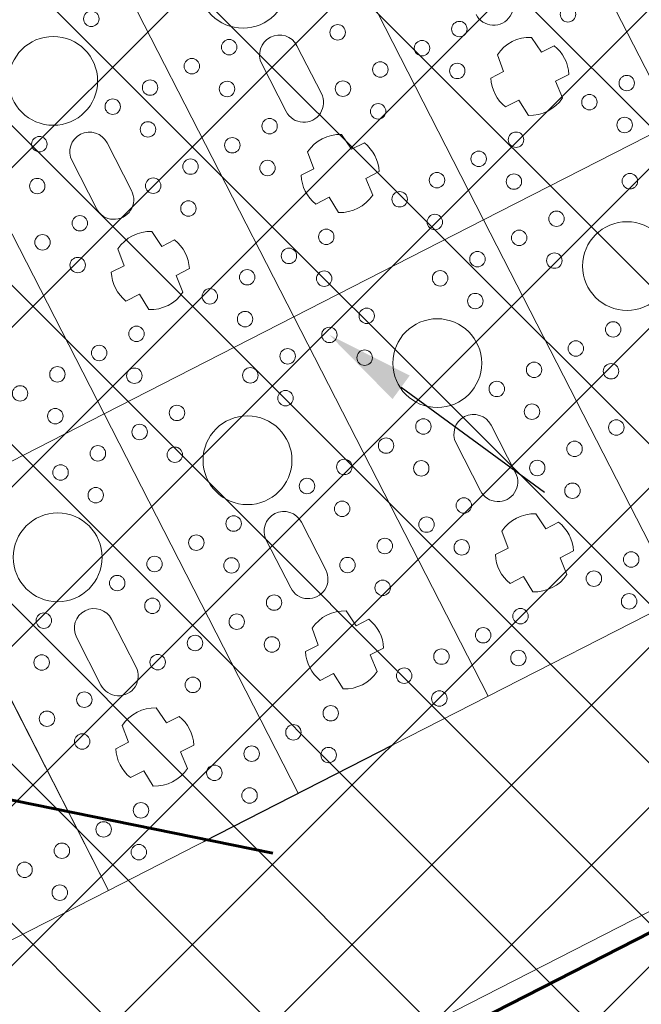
# Model space of a CAD drawing. Header units: metres. Extents: x 7472034 to 8439876, y 5890181 to 5961460.
# Tile 136 of 202: x 8439526.43 to 8439528.18, y 5890372.14 to 5890374.91. Entities that reach past the tile are written whole.
import ezdxf
from ezdxf import colors
from ezdxf.entities.mleader import LeaderData, LeaderLine
from ezdxf.math import Vec2, Vec3

# ---------------------------------------------------------------- set-up
doc = ezdxf.new("R2010")
doc.units = ezdxf.units.M
doc.header["$MEASUREMENT"] = 0
for name, pattern in [('$0$L218_500', [1, 0.5, -0.5]), ('ACAD_ISO03W100', [30, 12, -18]), ('DASHDOT', [25.399999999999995, 12.7, -6.349999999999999, 0, -6.349999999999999]), ('DASHED', [19.049999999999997, 12.7, -6.349999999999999])]:
    doc.linetypes.add(name, pattern=pattern)
doc.layers.get('0').update_dxf_attribs({"linetype": 'CONTINUOUS', "lineweight": 5})
doc.layers.get('Defpoints').update_dxf_attribs({"linetype": 'CONTINUOUS'})
for name, color, linetype, lineweight in [('### Krawężnik', 6, 'CONTINUOUS', 35), ('__GRANICA', 5, 'ACAD_ISO03W100', 80), ('_IS.KD.opis.2', 7, 'CONTINUOUS', 18), ('_IS.TCH.V.oddzialywanie', 30, 'DASHED', 60), ('_IS_kd_krata', 114, 'CONTINUOUS', 30), ('KOLOR-OBIEKT', 21, 'CONTINUOUS', 13), ('ZAG-obrys 018 wymiary', 7, 'CONTINUOUS', 18), ('ZAG-OPIS_020', 7, 'CONTINUOUS', 25)]:
    doc.layers.add(name, color=color, linetype=linetype, lineweight=lineweight)
doc.layers.add('100_rzut_wym_wew', color=7, linetype='CONTINUOUS')
doc.layers.add('_IS.BLOK.KD.doziemne', color=7, linetype='CONTINUOUS')
doc.styles.add('DIM', font='simplex.shx', dxfattribs={"width": 0.8})
doc.styles.add('RS', font='Romans.shx', dxfattribs={"width": 0.7})
doc.dimstyles.new('DIM-WEW_500', dxfattribs={"dimscale": 5, "dimtxt": 18, "dimasz": 10, "dimexe": 4, "dimexo": 8, "dimgap": 5, "dimtad": 1, "dimlfac": 0.01, "dimzin": 9, "dimdsep": 46, "dimtxsty": 'DIM', "dimblk": 'ARCHTICK', "dimcen": 5, "dimclrt": 112, "dimadec": 4, "dimazin": 2, "dimtfac": 4, "dimtmove": 0, "dimatfit": 3, "dimldrblk": 'ARCHTICK', "dimfxl": 0, "dimtolj": 1, "dimlwd": 13, "dimarcsym": 0})
pattern_1 = [(45, (967499.2092647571, -71042.97165620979), (-0.2245064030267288, 0.2245064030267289), []), (135, (967499.2092647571, -71042.97165620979), (-0.2245064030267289, -0.2245064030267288), [])]

# ---------------------------------------------------------------- blocks, each defined once
blk = doc.blocks.new('_Oblique')
at = {"color": 0, "linetype": 'ByBlock', "lineweight": -2}
blk.add_line((-0.5, -0.5), (0.5, 0.5), dxfattribs=at)
blk = doc.blocks.new('*D57')
at = {"layer": 'Defpoints', "color": 0, "linetype": 'Continuous'}
for p in [(8439539.50265294, 5890379.021735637, 7.079631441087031e-07), (8439518.672365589, 5890368.360632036), (8439519.01227277, 5890367.69650152)]:
    blk.add_point(p, dxfattribs=at)
at = {"layer": 'ZAG-obrys 018 wymiary', "color": 0, "linetype": 'Continuous', "lineweight": 13}
blk.add_line((8439539.84256012, 5890378.357605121), (8439519.01227277, 5890367.69650152), dxfattribs=at)
at = {"layer": 'ZAG-obrys 018 wymiary', "color": 0, "linetype": 'Continuous', "lineweight": -2}
for p, q in [((8439539.84256012, 5890378.357605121), (8439540.024801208, 5890378.001531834)), ((8439519.01227277, 5890367.69650152), (8439519.194513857, 5890367.340428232))]:
    blk.add_line(p, q, dxfattribs=at)
at = {"layer": 'ZAG-obrys 018 wymiary', "color": 0, "linetype": 'Continuous', "lineweight": 13, "xscale": 0.3, "yscale": 0.3, "zscale": 0.3}
for p, rotation in [((8439539.84256012, 5890378.357605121), 27.10372084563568), ((8439519.01227277, 5890367.69650152), 207.1037208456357)]:
    blk.add_blockref('_Oblique', p, dxfattribs=dict(at, rotation=rotation))
at = {"layer": 'ZAG-obrys 018 wymiary', "color": 112, "linetype": 'Continuous', "lineweight": 25, "insert": (8439529.154054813, 5890373.561163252), "char_height": 0.8, "attachment_point": 5, "rotation": 27.103720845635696, "style": 'RS'}
blk.add_mtext('\\A1;23.4', dxfattribs=at)
blk = doc.blocks.new('_ArchTick')
at = {"layer": '100_rzut_wym_wew', "color": 0, "linetype": 'Continuous', "const_width": 0.15}
blk.add_lwpolyline([(-0.5, -0.5), (0.5, 0.5)], dxfattribs=at)
blk = doc.blocks.new('A$C57F34CC8')
at = {"layer": '__GRANICA', "color": 246, "lineweight": 60, "ltscale": 0.1}
blk.add_lwpolyline([(104.5474768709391, 61.49084398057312), (124.7534257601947, 8.664832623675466), (116.2782638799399, -2.598389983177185e-07), (87.50180485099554, 5.853071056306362), (75.53745610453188, 9.185393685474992), (65.1202681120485, 10.79332474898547), (52.65768154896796, 12.23814885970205), (35.11359243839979, 14.25579591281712), (31.17050394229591, 14.72508112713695), (-8.847564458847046e-07, 23.87893649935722)], dxfattribs=at)
blk = doc.blocks.new('A$C1D2679FE')
at = {"layer": 'KOLOR-OBIEKT', "lineweight": 9, "ltscale": 200}
h = blk.add_hatch(dxfattribs=at)
h.set_pattern_fill('ANSI37', color=253, scale=0.1, angle=16)
h.set_pattern_definition([(61, (-7471780.020262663, -5961378.212846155), (-0.2776917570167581, 0.153927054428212), []), (151, (-7471780.020262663, -5961378.212846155), (-0.153927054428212, -0.2776917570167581), [])])
edge = h.paths.add_edge_path()
edge.add_line((196.975401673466, 33.54016214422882), (192.3495923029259, 34.13512154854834))
edge.add_line((192.3495923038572, 34.13512154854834), (187.7176397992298, 34.7308710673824))
edge.add_line((187.7176398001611, 34.7308710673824), (178.5077782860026, 36.15998750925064))
edge.add_line((178.5077782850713, 36.15998750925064), (176.6601969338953, 36.5026140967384))
edge.add_arc((181.3685569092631, 38.18527459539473), 5.000000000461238, 199.6657310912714, 261.1796204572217)
edge.add_line((180.6018702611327, 33.24440507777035), (187.358021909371, 32.19603671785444))
edge.add_line((187.3580219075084, 32.19603671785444), (192.0230219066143, 31.59603671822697))
edge.add_line((192.0230219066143, 31.59603671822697), (196.6880219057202, 30.9960367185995))
edge.add_line((196.6880219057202, 30.9960367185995), (201.9780219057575, 30.48103671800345))
edge.add_line((201.9780219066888, 30.48103671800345), (207.2680219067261, 29.96603671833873))
edge.add_line((207.2680219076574, 29.96603671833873), (216.468021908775, 29.35603671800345))
edge.add_line((216.4680219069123, 29.35603671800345), (221.8830219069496, 29.11103671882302))
edge.add_line((221.8830219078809, 29.11103671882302), (227.2980219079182, 28.86603671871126))
edge.add_line((227.2980219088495, 28.86603671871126), (233.718021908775, 28.60103671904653))
edge.add_line((233.7180219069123, 28.60103671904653), (240.1380219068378, 28.33603671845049))
edge.add_line((240.1380219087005, 28.33603671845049), (245.3280219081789, 28.076036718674))
edge.add_line((245.3280219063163, 28.076036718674), (246.1380219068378, 28.00603671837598))
edge.add_line((246.1380219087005, 28.00603671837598), (248.4280219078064, 27.98603671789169))
edge.add_line((248.4280219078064, 27.98603671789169), (251.4080219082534, 28.33603671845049))
edge.add_line((251.4080219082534, 28.33603671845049), (255.3380219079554, 29.13603671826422))
edge.add_line((255.3380219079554, 29.13603671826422), (258.1480219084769, 30.35603671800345))
edge.add_line((258.1480219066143, 30.35603671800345), (260.6280219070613, 32.076036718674))
edge.add_line((260.6280219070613, 32.076036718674), (262.7080219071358, 34.29603671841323))
edge.add_line((262.7080219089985, 34.29603671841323), (264.3880219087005, 36.826036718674))
edge.add_line((264.3880219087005, 36.826036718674), (265.608021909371, 39.59603671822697))
edge.add_line((265.6080219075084, 39.59603671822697), (266.4080219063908, 42.53603671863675))
edge.add_line((266.4080219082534, 42.53603671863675), (266.6380219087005, 45.60603671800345))
edge.add_line((266.6380219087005, 45.60603671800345), (266.3380219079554, 48.59603671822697))
edge.add_line((266.3380219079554, 48.59603671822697), (265.628021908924, 51.53603671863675))
edge.add_line((265.6280219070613, 51.53603671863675), (264.5280219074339, 54.28603671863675))
edge.add_line((264.5280219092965, 54.28603671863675), (263.3880219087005, 57.11603671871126))
edge.add_line((263.3880219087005, 57.11603671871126), (262.5430219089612, 59.47103671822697))
edge.add_line((262.5430219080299, 59.47103671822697), (261.6980219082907, 61.826036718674))
edge.add_line((261.6980219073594, 61.826036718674), (260.5980219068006, 65.15103671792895))
edge.add_line((260.5980219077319, 65.15103671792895), (259.4980219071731, 68.47603671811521))
edge.add_line((259.4980219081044, 68.47603671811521), (257.3916487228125, 67.77919145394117))
edge.add_line((257.3916487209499, 67.77919145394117), (258.1675714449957, 64.34697791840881))
edge.add_line((258.167571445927, 64.34697791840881), (259.2776264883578, 60.99158426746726))
edge.add_line((259.2776264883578, 60.99158426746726), (260.1334384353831, 58.60645156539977))
edge.add_line((260.1334384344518, 58.60645156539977), (260.9950570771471, 56.20513570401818))
edge.add_line((260.9950570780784, 56.20513570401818), (262.1522789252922, 53.33238322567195))
edge.add_line((262.1522789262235, 53.33238322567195), (263.1827648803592, 50.75616833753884))
edge.add_line((263.1827648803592, 50.75616833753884), (263.8083402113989, 48.16575780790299))
edge.add_line((263.8083402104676, 48.16575780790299), (264.0684198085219, 45.57363114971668))
edge.add_line((264.0684198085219, 45.57363114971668), (263.8734869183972, 42.97170083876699))
edge.add_line((263.8734869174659, 42.97170083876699), (263.1880731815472, 40.45280535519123))
edge.add_line((263.1880731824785, 40.45280535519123), (262.1337886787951, 38.05906103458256))
edge.add_line((262.1337886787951, 38.05906103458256), (260.6936748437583, 35.89031817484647))
edge.add_line((260.6936748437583, 35.89031817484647), (258.9457271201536, 34.02472012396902))
edge.add_line((258.9457271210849, 34.02472012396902), (256.8967191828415, 32.60363397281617))
edge.add_line((256.8967191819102, 32.60363397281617), (254.5645412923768, 31.59108698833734))
edge.add_line((254.5645412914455, 31.59108698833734), (251.0026761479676, 30.86602538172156))
edge.add_line((251.0026761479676, 30.86602538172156), (248.2893446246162, 30.54734550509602))
edge.add_line((248.2893446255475, 30.54734550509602), (246.2595893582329, 30.56507262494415))
edge.add_line((246.2595893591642, 30.56507262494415), (245.5023283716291, 30.63051493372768))
edge.add_line((245.5023283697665, 30.63051493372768), (240.2548571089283, 30.89339403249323))
edge.add_line((240.2548571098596, 30.89339403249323), (233.8236017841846, 31.1588586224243))
edge.add_line((233.8236017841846, 31.1588586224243), (227.4086662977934, 31.42364957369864))
edge.add_line((227.4086662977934, 31.42364957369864), (221.9987299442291, 31.66842047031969))
edge.add_line((221.9987299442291, 31.66842047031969), (217.4544723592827, 31.90290945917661))
edge.add_line((217.4544723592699, 31.90290945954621), (217.0910134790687, 31.92589690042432))
edge.add_line((217.0910134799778, 31.92589689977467), (214.8768218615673, 32.06593639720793))
edge.add_line((214.876821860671, 32.06593639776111), (207.0033997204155, 32.56390146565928))
edge.add_line((207.0033997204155, 32.56390146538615), (202.2260741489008, 33.02899081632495))
edge.add_line((202.2260741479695, 33.02899081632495), (196.975401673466, 33.54016214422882))
blk = doc.blocks.new('*U25')
at = {"lineweight": 5}
for p, q in [((3600.000047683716, 11399.40002381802), (2400, 11399.40002381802)), ((2400, 11399.39999997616), (3600.000047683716, 11399.39999997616)), ((3600, 11399.40002381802), (3600, 10799.39999997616)), ((3600.000047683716, 10799.39999997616), (3600.000047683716, 11399.40002381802)), ((3254.200035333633, 11199.41180765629), (3254.200035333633, 11159.27779868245)), ((3345.251703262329, 11157.3414337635), (3345.251703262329, 11199.66109861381)), ((3254.200035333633, 11159.27779868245), (3203.997000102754, 11153.0974925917)), ((3395.871898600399, 11153.33129808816), (3345.251703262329, 11157.3414337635)), ((3203.997000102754, 11045.70253120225), (3254.200035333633, 11039.52222511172)), ((3254.200035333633, 11039.52222511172), (3254.200035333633, 10999.38821613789)), ((3345.251703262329, 11041.45859003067), (3395.871898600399, 11045.46872570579)), ((3345.251703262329, 10999.13892518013), (3345.251703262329, 11041.45859003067)), ((3600.000047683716, 10799.40002381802), (2400, 10799.40002381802)), ((2400, 10799.39999997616), (3600.000047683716, 10799.39999997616)), ((3600, 10799.40002381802), (3600, 10199.39999997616)), ((4800.000047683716, 10799.40002381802), (3600, 10799.40002381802)), ((3600, 10799.39999997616), (4800.000047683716, 10799.39999997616)), ((3600.000047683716, 10199.39999997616), (3600.000047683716, 10799.40002381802)), ((4800.000047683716, 10199.39999997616), (4800.000047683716, 10799.40002381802)), ((3254.200035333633, 10599.41180765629), (3254.200035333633, 10559.27779868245)), ((3345.251703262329, 10557.3414337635), (3345.251703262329, 10599.66109861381)), ((4454.200035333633, 10599.41180765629), (4454.200035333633, 10559.27779868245)), ((4545.251703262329, 10557.3414337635), (4545.251703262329, 10599.66109861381)), ((3075.600023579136, 10554.90001261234), (2924.400023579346, 10554.90001189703)), ((3254.200035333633, 10559.27779868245), (3203.997000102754, 10553.0974925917)), ((3395.871898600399, 10553.33129808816), (3345.251703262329, 10557.3414337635)), ((4275.600023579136, 10554.90001261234), (4124.400023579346, 10554.90001189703)), ((4454.200035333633, 10559.27779868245), (4403.997000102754, 10553.0974925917)), ((4595.871898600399, 10553.33129808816), (4545.251703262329, 10557.3414337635)), ((2924.400023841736, 10443.90001189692), (3075.600023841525, 10443.90001189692)), ((3203.997000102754, 10445.70253120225), (3254.200035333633, 10439.52222511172)), ((3254.200035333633, 10439.52222511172), (3254.200035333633, 10399.38821613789)), ((3345.251703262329, 10441.45859003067), (3395.871898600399, 10445.46872570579)), ((3345.251703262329, 10399.13892518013), (3345.251703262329, 10441.45859003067)), ((4124.400023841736, 10443.90001189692), (4275.600023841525, 10443.90001189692)), ((4403.997000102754, 10445.70253120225), (4454.200035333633, 10439.52222511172)), ((4454.200035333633, 10439.52222511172), (4454.200035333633, 10399.38821613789)), ((4545.251703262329, 10441.45859003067), (4595.871898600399, 10445.46872570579)), ((4545.251703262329, 10399.13892518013), (4545.251703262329, 10441.45859003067)), ((3600.000047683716, 10199.40002381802), (2400, 10199.40002381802)), ((2400, 10199.39999997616), (3600.000047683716, 10199.39999997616)), ((3600, 10199.40002381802), (3600, 9599.399999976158)), ((4800.000047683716, 10199.40002381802), (3600, 10199.40002381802)), ((3600, 10199.39999997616), (4800.000047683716, 10199.39999997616)), ((3600.000047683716, 9599.399999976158), (3600.000047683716, 10199.40002381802)), ((4800.000047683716, 9599.399999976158), (4800.000047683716, 10199.40002381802)), ((3254.200035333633, 9999.411807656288), (3254.200035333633, 9959.277798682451)), ((3345.251703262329, 9957.341433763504), (3345.251703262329, 9999.661098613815)), ((4454.200035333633, 9999.411807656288), (4454.200035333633, 9959.277798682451)), ((4545.251703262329, 9957.341433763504), (4545.251703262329, 9999.661098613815)), ((3075.600023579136, 9954.900012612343), (2924.400023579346, 9954.900011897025)), ((3254.200035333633, 9959.277798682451), (3203.997000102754, 9953.097492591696)), ((3395.871898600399, 9953.33129808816), (3345.251703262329, 9957.341433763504)), ((4275.600023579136, 9954.900012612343), (4124.400023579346, 9954.900011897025)), ((4454.200035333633, 9959.277798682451), (4403.997000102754, 9953.097492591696)), ((4595.871898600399, 9953.33129808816), (4545.251703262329, 9957.341433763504)), ((2924.400023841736, 9843.900011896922), (3075.600023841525, 9843.900011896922)), ((3203.997000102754, 9845.70253120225), (3254.200035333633, 9839.522225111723)), ((3345.251703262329, 9841.45859003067), (3395.871898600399, 9845.468725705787)), ((4124.400023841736, 9843.900011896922), (4275.600023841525, 9843.900011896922)), ((4403.997000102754, 9845.70253120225), (4454.200035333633, 9839.522225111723)), ((4545.251703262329, 9841.45859003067), (4595.871898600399, 9845.468725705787)), ((3254.200035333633, 9839.522225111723), (3254.200035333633, 9799.388216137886)), ((3345.251703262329, 9799.138925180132), (3345.251703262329, 9841.45859003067)), ((4454.200035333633, 9839.522225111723), (4454.200035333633, 9799.388216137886)), ((4545.251703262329, 9799.138925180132), (4545.251703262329, 9841.45859003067)), ((3600.000047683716, 9599.400023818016), (2400, 9599.400023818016)), ((2400, 9599.399999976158), (3600.000047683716, 9599.399999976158)), ((3600, 9599.400023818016), (3600, 8999.399999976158)), ((4800.000047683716, 9599.400023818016), (3600, 9599.400023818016)), ((3600, 9599.399999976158), (4800.000047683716, 9599.399999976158)), ((3600.000047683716, 8999.399999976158), (3600.000047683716, 9599.400023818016)), ((4800.000047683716, 8999.399999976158), (4800.000047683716, 9599.400023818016)), ((4454.200035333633, 9399.411807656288), (4454.200035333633, 9359.277798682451)), ((4545.251703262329, 9357.341433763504), (4545.251703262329, 9399.661098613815)), ((4275.600023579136, 9354.900012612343), (4124.400023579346, 9354.900011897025)), ((4454.200035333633, 9359.277798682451), (4403.997000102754, 9353.097492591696)), ((4595.871898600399, 9353.33129808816), (4545.251703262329, 9357.341433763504)), ((4124.400023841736, 9243.900011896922), (4275.600023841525, 9243.900011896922)), ((4403.997000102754, 9245.70253120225), (4454.200035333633, 9239.522225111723)), ((4454.200035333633, 9239.522225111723), (4454.200035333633, 9199.388216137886)), ((4545.251703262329, 9241.45859003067), (4595.871898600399, 9245.468725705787)), ((4545.251703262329, 9199.138925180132), (4545.251703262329, 9241.45859003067)), ((4800.000047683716, 8999.400023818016), (3600, 8999.400023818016)), ((3600, 8999.399999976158), (4800.000047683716, 8999.399999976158)), ((4800.000047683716, 8399.399999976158), (4800.000047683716, 8999.400023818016))]:
    blk.add_line(p, q, dxfattribs=at)
for centre, radius in [((3440.936357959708, 11333.40001189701), 21.7392778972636), ((3193.127355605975, 11274.40001189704), 21.7392778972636), ((3543.127355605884, 11274.40001189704), 21.7392778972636), ((3440.936357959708, 11215.40001189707), 21.7392778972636), ((3690.936357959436, 11215.40001189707), 21.73927789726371), ((3900.000023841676, 11099.40001189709), 125), ((3090.936357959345, 10983.4000118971), 21.73927789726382), ((3440.936357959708, 10983.4000118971), 21.7392778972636), ((3690.936357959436, 10983.4000118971), 21.73927789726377), ((4040.936357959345, 10983.4000118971), 21.73927789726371), ((3193.127355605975, 10924.40001189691), 21.7392778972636), ((3543.127355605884, 10924.40001189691), 21.7392778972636), ((3793.127355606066, 10924.40001189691), 21.73927789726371), ((4143.127355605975, 10924.40001189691), 21.7392778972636), ((3090.936357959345, 10865.40001189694), 21.73927789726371), ((3440.936357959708, 10865.40001189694), 21.7392778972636), ((3690.936357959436, 10865.40001189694), 21.73927789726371), ((4040.936357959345, 10865.40001189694), 21.73927789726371), ((4290.936357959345, 10865.40001189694), 21.73927789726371), ((3090.936357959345, 10733.40001189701), 21.73927789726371), ((3440.936357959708, 10733.40001189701), 21.7392778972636), ((3690.936357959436, 10733.40001189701), 21.7392778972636), ((4040.936357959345, 10733.40001189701), 21.7392778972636), ((4290.936357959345, 10733.40001189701), 21.73927789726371), ((4640.936357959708, 10733.40001189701), 21.7392778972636), ((2943.127355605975, 10674.40001189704), 21.7392778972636), ((3193.127355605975, 10674.40001189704), 21.7392778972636), ((3543.127355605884, 10674.40001189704), 21.7392778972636), ((3793.127355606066, 10674.40001189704), 21.73927789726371), ((4143.127355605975, 10674.40001189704), 21.7392778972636), ((4393.127355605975, 10674.40001189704), 21.7392778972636), ((4743.127355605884, 10674.40001189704), 21.7392778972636), ((2700.000023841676, 10499.40001189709), 125), ((3090.936357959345, 10615.40001189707), 21.7392778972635), ((3440.936357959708, 10615.40001189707), 21.7392778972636), ((3690.936357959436, 10615.40001189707), 21.73927789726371), ((3900.000023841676, 10499.40001189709), 125), ((4040.936357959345, 10615.40001189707), 21.73927789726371), ((4290.936357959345, 10615.40001189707), 21.7392778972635), ((4640.936357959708, 10615.40001189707), 21.7392778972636), ((2840.936357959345, 10383.4000118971), 21.73927789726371), ((3090.936357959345, 10383.4000118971), 21.73927789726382), ((3440.936357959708, 10383.4000118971), 21.7392778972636), ((3690.936357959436, 10383.4000118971), 21.73927789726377), ((4040.936357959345, 10383.4000118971), 21.73927789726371), ((4290.936357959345, 10383.4000118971), 21.73927789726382), ((4640.936357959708, 10383.4000118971), 21.7392778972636), ((2943.127355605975, 10324.40001189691), 21.7392778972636), ((3193.127355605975, 10324.40001189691), 21.7392778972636), ((3543.127355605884, 10324.40001189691), 21.7392778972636), ((3793.127355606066, 10324.40001189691), 21.73927789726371), ((4143.127355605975, 10324.40001189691), 21.7392778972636), ((4393.127355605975, 10324.40001189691), 21.7392778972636), ((4743.127355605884, 10324.40001189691), 21.7392778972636), ((2840.936357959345, 10265.40001189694), 21.73927789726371), ((3090.936357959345, 10265.40001189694), 21.73927789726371), ((3440.936357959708, 10265.40001189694), 21.7392778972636), ((3690.936357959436, 10265.40001189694), 21.73927789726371), ((4040.936357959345, 10265.40001189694), 21.73927789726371), ((4290.936357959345, 10265.40001189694), 21.73927789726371), ((4640.936357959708, 10265.40001189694), 21.7392778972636), ((2840.936357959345, 10133.40001189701), 21.7392778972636), ((3090.936357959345, 10133.40001189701), 21.73927789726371), ((3440.936357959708, 10133.40001189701), 21.7392778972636), ((3690.936357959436, 10133.40001189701), 21.7392778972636), ((4040.936357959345, 10133.40001189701), 21.7392778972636), ((4290.936357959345, 10133.40001189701), 21.73927789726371), ((4640.936357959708, 10133.40001189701), 21.7392778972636), ((2593.127355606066, 10074.40001189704), 21.73927789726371), ((2943.127355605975, 10074.40001189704), 21.7392778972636), ((3193.127355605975, 10074.40001189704), 21.7392778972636), ((3543.127355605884, 10074.40001189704), 21.7392778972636), ((3793.127355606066, 10074.40001189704), 21.73927789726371), ((4143.127355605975, 10074.40001189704), 21.7392778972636), ((4393.127355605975, 10074.40001189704), 21.7392778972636), ((4743.127355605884, 10074.40001189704), 21.7392778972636), ((2840.936357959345, 10015.40001189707), 21.73927789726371), ((3090.936357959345, 10015.40001189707), 21.7392778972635), ((3440.936357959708, 10015.40001189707), 21.7392778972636), ((3690.936357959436, 10015.40001189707), 21.73927789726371), ((4040.936357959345, 10015.40001189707), 21.73927789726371), ((4290.936357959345, 10015.40001189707), 21.7392778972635), ((4640.936357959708, 10015.40001189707), 21.7392778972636), ((2700.000023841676, 9899.400011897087), 125), ((3900.000023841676, 9899.400011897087), 125), ((2840.936357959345, 9783.400011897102), 21.73927789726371), ((3090.936357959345, 9783.400011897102), 21.73927789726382), ((3440.936357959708, 9783.400011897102), 21.7392778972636), ((3690.936357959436, 9783.400011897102), 21.73927789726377), ((4040.936357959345, 9783.400011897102), 21.73927789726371), ((4290.936357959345, 9783.400011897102), 21.73927789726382), ((4640.936357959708, 9783.400011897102), 21.7392778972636), ((2943.127355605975, 9724.400011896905), 21.7392778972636), ((3193.127355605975, 9724.400011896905), 21.7392778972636), ((3543.127355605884, 9724.400011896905), 21.7392778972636), ((3793.127355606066, 9724.400011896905), 21.73927789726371), ((4143.127355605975, 9724.400011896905), 21.7392778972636), ((4393.127355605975, 9724.400011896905), 21.7392778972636), ((4743.127355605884, 9724.400011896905), 21.7392778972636), ((3090.936357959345, 9665.400011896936), 21.73927789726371), ((3440.936357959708, 9665.400011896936), 21.7392778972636), ((3690.936357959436, 9665.400011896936), 21.73927789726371), ((4040.936357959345, 9665.400011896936), 21.73927789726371), ((4290.936357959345, 9665.400011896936), 21.73927789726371), ((4640.936357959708, 9665.400011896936), 21.7392778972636), ((3440.936357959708, 9533.40001189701), 21.7392778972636), ((3690.936357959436, 9533.40001189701), 21.7392778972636), ((4040.936357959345, 9533.40001189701), 21.7392778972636), ((4290.936357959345, 9533.40001189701), 21.73927789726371), ((4640.936357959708, 9533.40001189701), 21.7392778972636), ((3543.127355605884, 9474.400011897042), 21.7392778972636), ((3793.127355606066, 9474.400011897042), 21.73927789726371), ((4143.127355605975, 9474.400011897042), 21.7392778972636), ((4393.127355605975, 9474.400011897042), 21.7392778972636), ((4743.127355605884, 9474.400011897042), 21.7392778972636), ((3440.936357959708, 9415.400011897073), 21.7392778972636), ((3690.936357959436, 9415.400011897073), 21.73927789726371), ((4040.936357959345, 9415.400011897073), 21.73927789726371), ((4290.936357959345, 9415.400011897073), 21.7392778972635), ((4640.936357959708, 9415.400011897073), 21.7392778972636), ((3900.000023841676, 9299.400011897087), 125), ((4040.936357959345, 9183.400011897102), 21.73927789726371), ((4290.936357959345, 9183.400011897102), 21.73927789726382), ((4640.936357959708, 9183.400011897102), 21.7392778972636), ((4143.127355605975, 9124.400011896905), 21.7392778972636), ((4393.127355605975, 9124.400011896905), 21.7392778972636), ((4743.127355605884, 9124.400011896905), 21.7392778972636), ((4290.936357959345, 9065.400011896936), 21.73927789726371), ((4640.936357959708, 9065.400011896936), 21.7392778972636), ((4640.936357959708, 8933.40001189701), 21.7392778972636), ((4743.127355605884, 8874.400011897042), 21.7392778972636), ((4640.936357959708, 8815.400011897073), 21.7392778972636)]:
    blk.add_circle(centre, radius, dxfattribs=at)
for centre, radius, start, end in [((3300.000023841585, 11099.40001189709), 110, 65.70851514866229, 114.6052205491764), ((3075.600023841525, 11099.40001189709), 55.50000000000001, 270, 90.00000026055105), ((3300.000023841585, 11099.40001189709), 109.9999999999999, 150.7803558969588, 209.2196441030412), ((3300.000023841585, 11099.40001189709), 110.0000000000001, 330.640722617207, 29.35927738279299), ((3300.000023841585, 11099.40001189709), 110, 245.3947794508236, 294.2914848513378), ((3300.000023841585, 10499.40001189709), 110, 65.70851514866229, 114.6052205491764), ((4500.000023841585, 10499.40001189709), 110, 65.70851514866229, 114.6052205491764), ((2924.400023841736, 10499.40001189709), 55.50000000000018, 90.00000026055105, 270), ((3075.600023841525, 10499.40001189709), 55.50000000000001, 270, 90.00000026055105), ((3300.000023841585, 10499.40001189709), 109.9999999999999, 150.7803558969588, 209.2196441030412), ((3300.000023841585, 10499.40001189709), 110.0000000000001, 330.640722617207, 29.35927738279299), ((4124.400023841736, 10499.40001189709), 55.50000000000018, 90.00000026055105, 270), ((4275.600023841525, 10499.40001189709), 55.50000000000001, 270, 90.00000026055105), ((4500.000023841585, 10499.40001189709), 109.9999999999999, 150.7803558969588, 209.2196441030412), ((4500.000023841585, 10499.40001189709), 110.0000000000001, 330.640722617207, 29.35927738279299), ((3300.000023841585, 10499.40001189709), 110, 245.3947794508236, 294.2914848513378), ((4500.000023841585, 10499.40001189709), 110, 245.3947794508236, 294.2914848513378), ((3300.000023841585, 9899.400011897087), 110, 65.70851514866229, 114.6052205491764), ((4500.000023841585, 9899.400011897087), 110, 65.70851514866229, 114.6052205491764), ((2924.400023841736, 9899.400011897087), 55.50000000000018, 90.00000026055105, 270), ((3075.600023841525, 9899.400011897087), 55.50000000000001, 270, 90.00000026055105), ((4124.400023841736, 9899.400011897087), 55.50000000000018, 90.00000026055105, 270), ((4275.600023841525, 9899.400011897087), 55.50000000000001, 270, 90.00000026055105), ((3300.000023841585, 9899.400011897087), 109.9999999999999, 150.7803558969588, 209.2196441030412), ((3300.000023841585, 9899.400011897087), 110.0000000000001, 330.640722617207, 29.35927738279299), ((4500.000023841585, 9899.400011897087), 109.9999999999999, 150.7803558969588, 209.2196441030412), ((4500.000023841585, 9899.400011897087), 110.0000000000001, 330.640722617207, 29.35927738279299), ((3300.000023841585, 9899.400011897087), 110, 245.3947794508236, 294.2914848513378), ((4500.000023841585, 9899.400011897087), 110, 245.3947794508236, 294.2914848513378), ((4500.000023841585, 9299.400011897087), 110, 65.70851514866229, 114.6052205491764), ((4124.400023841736, 9299.400011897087), 55.50000000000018, 90.00000026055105, 270), ((4275.600023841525, 9299.400011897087), 55.50000000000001, 270, 90.00000026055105), ((4500.000023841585, 9299.400011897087), 109.9999999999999, 150.7803558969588, 209.2196441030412), ((4500.000023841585, 9299.400011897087), 110.0000000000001, 330.640722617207, 29.35927738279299), ((4500.000023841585, 9299.400011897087), 110, 245.3947794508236, 294.2914848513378)]:
    blk.add_arc(centre, radius, start, end, dxfattribs=at)
blk = doc.blocks.new('JPII.KD_aktualizacja rzędnych_20.12.2024')
at = {"linetype": 'ACAD_ISO03W100', "ltscale": 0.05, "elevation": 7.079631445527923e-07}
blk.add_lwpolyline([(8438677.694513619, 5890679.101824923), (8438679.881406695, 5890674.828945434), (8438659.051119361, 5890664.167841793), (8438656.86422629, 5890668.44072127), (8438677.694513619, 5890679.101824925)], dxfattribs=at)
at = {"layer": '_IS.TCH.V.oddzialywanie', "color": 150, "linetype": 'DASHDOT', "ltscale": 0.1, "elevation": 7.079631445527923e-07}
blk.add_lwpolyline([(8438658.703454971, 5890663.091213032), (8438680.958035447, 5890674.481281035), (8438678.042178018, 5890680.178453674), (8438655.787597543, 5890668.78838567)], close=True, dxfattribs=at)
at = {"layer": '_IS_kd_krata', "color": 124, "xscale": 0.001, "yscale": 0.001, "zscale": 0.001, "rotation": 297.1037209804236}
blk.add_blockref('*U25', (8438656.864760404, 5890668.440994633, 7.079631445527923e-07), dxfattribs=at)
at = {"layer": '_IS.KD.opis.2', "color": 0}
ml = blk.add_multileader_mtext('Standard', dxfattribs=at)
ml.set_content('\\A1;\\pxsm1,ql;{\\H0.83333x;skrzynki retencyjno-rozsączające AquaCell (powierzchnia zabudowy zbiornika 4,8x23,4=112,32m\\H0.7x;\\S2^ ;\\H1.4286x;) o poj. wodnej 45m\\H0.7x;\\S3^ ;\\H1.4286x;, \\A0;\\H0.99998x;\\C256;zdolność chłonna zbiornika 0,01596 m3/s }', style='RS')
ml.set_leader_properties()
ml.build(insert=Vec2(0, 0))
ml.multileader.update_dxf_attribs({"text_left_attachment_type": 2, "text_right_attachment_type": 2, "dogleg_length": 0.7390951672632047, "arrow_head_size": 0.25})
ctx = ml.context
ctx.base_point, ctx.char_height, ctx.arrow_head_size, ctx.landing_gap_size, ctx.plane_origin, ctx.plane_x_axis, ctx.plane_y_axis = Vec3(8438689.127522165, 5890654.696296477, 7.079631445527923e-07), 0.75, 0.25, 0.3, Vec3(8438740.709922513, 5890632.027355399, 7.079631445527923e-07), Vec3(0.9999999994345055, 3.363018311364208e-05), Vec3(-3.363018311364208e-05, 0.9999999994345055)
ctx.left_attachment, ctx.right_attachment, ctx.text_align_type = 2, 2, 1
notes = []
notes.append((ctx, [(0, (1, 1, 0), (8438688.388426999, 5890654.696271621, 7.079631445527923e-07), (0.9999999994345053, 3.363018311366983e-05), 0.8870779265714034, [(0, [(8438667.684447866, 5890669.832329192, 7.079631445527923e-07)], 0, [])])]))
ctx.mtext.insert, ctx.mtext.text_direction, ctx.mtext.rotation, ctx.mtext.width, ctx.mtext.defined_height, ctx.mtext.alignment, ctx.mtext.flow_direction = Vec3(8438696.677564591, 5890656.884063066, 7.079631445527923e-07), Vec3(0.9999999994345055, 3.363018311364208e-05), 3.36301831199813e-05, 17.00952941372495, 2.657395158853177, 2, 5
for ctx, leaders in notes:
    for number, flags, end, landing, length, lines in leaders:
        leader = LeaderData()
        leader.index, (leader.has_last_leader_line, leader.has_dogleg_vector, leader.attachment_direction) = number, flags
        leader.last_leader_point, leader.dogleg_vector, leader.dogleg_length = Vec3(end), Vec3(landing), length
        for number, points, colour, breaks in lines:
            line = LeaderLine()
            line.index, line.vertices, line.color, line.breaks = number, Vec3.list(points), colors.encode_raw_color(colour), breaks
            leader.lines.append(line)
        ctx.leaders.append(leader)

msp = doc.modelspace()

# ---------------------------------------------------------------- hatches: boundary and pattern name
at = {"layer": 'KOLOR-OBIEKT', "lineweight": 9}
h = msp.add_hatch(dxfattribs=at)
h.set_pattern_fill('ANSI37', color=73, scale=0.1)
h.set_pattern_definition(pattern_1)
edge = h.paths.add_edge_path()
edge.add_arc((8439443.60123986, 5890379.17988472), 6.652831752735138, 296.7043321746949, 335.0331150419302)
edge.add_arc((8439476.194075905, 5890367.917634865), 27.87464989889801, 155.1393615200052, 162.3446315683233, ccw=False)
edge.add_arc((8439457.399943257, 5890376.211109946), 7.345078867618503, 127.98309878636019, 152.2023641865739, ccw=False)
edge.add_arc((8439457.741930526, 5890376.488713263), 7.349948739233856, 107.1989600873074, 131.4182254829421, ccw=False)
edge.add_line((8439455.568618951, 5890383.509999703), (8439473.898437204, 5890392.710084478))
edge.add_arc((8439481.742870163, 5890376.384611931), 18.11232128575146, 99.26977735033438, 115.6644084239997, ccw=False)
edge.add_line((8439478.825278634, 5890394.260401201), (8439481.377171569, 5890394.321440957))
edge.add_arc((8439482.909595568, 5890377.390082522), 17.00056533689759, 88.22393661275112, 95.17163768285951, ccw=False)
edge.add_arc((8439482.561499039, 5890405.235869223), 10.88860248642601, 274.6092070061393, 298.9976789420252)
edge.add_arc((8443006.923870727, 5883371.657126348), 7856.29059094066, 116.59181359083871, 116.61107962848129, ccw=False)
edge.add_arc((8439465.895823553, 5890431.340313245), 42.15757971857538, 305.2087751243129, 306.7865132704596)
edge.add_arc((8439488.80074795, 5890400.283338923), 3.577668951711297, 310.8590814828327, 340.7280968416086)
edge.add_line((8439492.177934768, 5890399.102523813), (8439493.275267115, 5890403.980640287))
edge.add_line((8439493.275267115, 5890403.980640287), (8439502.266345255, 5890408.28072203))
edge.add_line((8439502.266345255, 5890408.28072203), (8439504.844191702, 5890407.694009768))
edge.add_line((8439504.844191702, 5890407.694009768), (8439506.125281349, 5890405.329609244))
edge.add_arc((8439507.019670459, 5890405.776898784), 0.9999999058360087, 206.5699188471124, 283.6833393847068)
edge.add_line((8439507.256226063, 5890404.805280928), (8439511.624560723, 5890406.970734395))
edge.add_line((8439511.624560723, 5890406.970734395), (8439511.39896348, 5890407.420225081))
edge.add_line((8439511.39896348, 5890407.420225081), (8439510.561982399, 5890407.017405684))
edge.add_line((8439510.561982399, 5890407.017405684), (8439509.330427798, 5890409.481424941))
edge.add_line((8439509.330427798, 5890409.481424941), (8439512.635426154, 5890411.138401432))
edge.add_line((8439512.635426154, 5890411.138401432), (8439512.638568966, 5890411.136467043))
edge.add_line((8439512.638568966, 5890411.136467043), (8439515.998443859, 5890412.829496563))
edge.add_line((8439515.998443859, 5890412.829496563), (8439517.239018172, 5890410.325621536))
edge.add_line((8439517.239018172, 5890410.325621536), (8439513.919446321, 5890408.633274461))
edge.add_line((8439513.919446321, 5890408.633274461), (8439514.091312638, 5890408.235941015))
edge.add_line((8439514.091312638, 5890408.235941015), (8439518.839102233, 5890410.604261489))
edge.add_line((8439518.839102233, 5890410.604261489), (8439518.585943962, 5890412.843737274))
edge.add_line((8439518.585943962, 5890412.843737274), (8439518.274555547, 5890413.628049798))
edge.add_line((8439518.274555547, 5890413.628049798), (8439517.839658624, 5890414.494365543))
edge.add_line((8439517.839658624, 5890414.494365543), (8439524.310164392, 5890417.742607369))
edge.add_line((8439524.310164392, 5890417.742607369), (8439525.122207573, 5890416.124990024))
edge.add_line((8439525.122207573, 5890416.124990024), (8439526.840645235, 5890414.670893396))
edge.add_line((8439526.840645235, 5890414.670893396), (8439527.244697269, 5890414.489695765))
edge.add_arc((8439552.769967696, 5890317.570311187), 100.2242811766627, 102.79246926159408, 104.75471345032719, ccw=False)
edge.add_arc((8439529.321881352, 5890420.105147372), 4.960037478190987, 284.6730648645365, 320.3902958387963)
edge.add_arc((8435016.013859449, 5889290.11735932), 4655.555010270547, 14.00691021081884, 14.04831962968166)
edge.add_line((8439532.327549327, 5890420.207226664), (8439525.877549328, 5890423.127226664))
edge.add_line((8439525.877549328, 5890423.127226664), (8439431.028022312, 5890376.803268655))
edge.add_line((8439431.028022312, 5890376.803268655), (8439435.479127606, 5890375.417226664))
edge.add_line((8439435.479127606, 5890375.417226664), (8439446.590932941, 5890373.236661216))
edge = h.paths.add_edge_path()
edge.add_arc((8439530.228804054, 5890405.916425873), 3.001836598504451, 99.44813666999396, 208.2631515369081)
edge.add_line((8439527.5848402, 5890404.494990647), (8439533.209264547, 5890393.206690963))
edge.add_line((8439533.209264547, 5890393.206690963), (8439519.17443581, 5890386.185049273))
edge.add_line((8439519.17443581, 5890386.185049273), (8439523.57812012, 5890377.411604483))
edge.add_line((8439523.57812012, 5890377.411604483), (8439517.455507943, 5890374.324033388))
edge.add_line((8439517.455507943, 5890374.324033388), (8439517.445860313, 5890374.319191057))
edge.add_line((8439517.445860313, 5890374.319191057), (8439517.33905848, 5890374.265585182))
edge.add_line((8439517.33905848, 5890374.265585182), (8439516.815779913, 5890375.308140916))
edge.add_line((8439516.815779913, 5890375.308140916), (8439511.370501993, 5890372.574998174))
edge.add_line((8439511.370501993, 5890372.574998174), (8439511.888417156, 5890371.529804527))
edge.add_line((8439511.888417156, 5890371.529804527), (8439506.425671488, 5890368.787948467))
edge.add_line((8439506.425671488, 5890368.787948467), (8439505.890341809, 5890369.841556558))
edge.add_line((8439505.890341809, 5890369.841556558), (8439505.8884594, 5890369.869391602))
edge.add_line((8439505.8884594, 5890369.869391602), (8439500.283276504, 5890366.97762632))
edge.add_line((8439500.283276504, 5890366.97762632), (8439519.478066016, 5890366.160130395))
edge.add_line((8439519.478066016, 5890366.160130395), (8439542.767549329, 5890378.417226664))
edge.add_line((8439542.767549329, 5890378.417226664), (8439538.675788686, 5890394.802262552))
edge.add_line((8439538.675788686, 5890394.802262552), (8439537.066416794, 5890401.238139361))
edge.add_line((8439537.066416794, 5890401.238139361), (8439535.557306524, 5890407.69906358))
edge.add_arc((8439531.145391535, 5890400.872499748), 8.128158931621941, 57.12596579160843, 99.98506404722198)
edge = h.paths.add_edge_path()
edge.add_line((8439470.194509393, 5890384.137651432), (8439461.355169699, 5890379.697090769))
edge.add_line((8439461.355169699, 5890379.697090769), (8439460.080861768, 5890379.068371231))
edge.add_line((8439460.080861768, 5890379.068371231), (8439457.869254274, 5890377.642639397))
edge.add_arc((8439460.609507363, 5890373.444653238), 5.013190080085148, 123.1346622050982, 204.022759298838)
edge.add_line((8439456.030540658, 5890371.403786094), (8439459.447549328, 5890370.707226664))
edge.add_line((8439459.447549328, 5890370.707226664), (8439480.497107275, 5890367.736747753))
edge.add_line((8439480.497107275, 5890367.736747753), (8439497.963342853, 5890367.082590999))
edge.add_line((8439497.963342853, 5890367.082590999), (8439496.62020549, 5890369.722641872))
edge.add_line((8439496.62020549, 5890369.722641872), (8439494.91788047, 5890373.087302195))
edge.add_arc((8439489.468037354, 5890366.363615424), 8.654984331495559, 50.97371617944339, 58.22889977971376)
edge.add_line((8439494.025120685, 5890373.721722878), (8439490.036071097, 5890376.575637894))
edge.add_line((8439490.036071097, 5890376.575637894), (8439489.954459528, 5890375.592465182))
edge.add_line((8439489.954459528, 5890375.592465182), (8439490.917133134, 5890375.538648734))
edge.add_line((8439490.917133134, 5890375.538648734), (8439490.678913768, 5890371.956837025))
edge.add_line((8439490.678913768, 5890371.956837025), (8439482.55041443, 5890372.440399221))
edge.add_line((8439482.55041443, 5890372.440399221), (8439482.851718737, 5890376.020734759))
edge.add_line((8439482.851718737, 5890376.020734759), (8439487.354100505, 5890375.749064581))
edge.add_line((8439487.354100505, 5890375.749064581), (8439487.521080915, 5890378.34061919))
edge.add_line((8439487.521080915, 5890378.34061919), (8439481.803471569, 5890382.401025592))
edge.add_arc((8439487.942466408, 5890392.088814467), 11.46911116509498, 231.6002274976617, 237.6382272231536, ccw=False)
edge.add_line((8439480.818489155, 5890383.100518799), (8439480.351152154, 5890383.41057529))
edge.add_line((8439480.351152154, 5890383.41057529), (8439479.210044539, 5890382.939428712))
edge.add_line((8439479.210044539, 5890382.939428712), (8439480.412913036, 5890383.399613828))
edge.add_arc((8439474.682487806, 5890375.167564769), 10.03017472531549, 55.15777404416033, 116.5800473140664)
h.paths.add_polyline_path([(8439461.898919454, 5890370.792156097), (8439462.257176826, 5890373.552492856)], flags=16)
h = msp.add_hatch(dxfattribs=at)
h.set_pattern_fill('ANSI37', color=253, scale=0.1)
h.set_pattern_definition(pattern_1)
edge = h.paths.add_edge_path()
edge.add_arc((8439529.163071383, 5890420.279666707), 5.193757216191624, 276.50229096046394, 320.0240354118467, ccw=False)
edge.add_line((8439529.751227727, 5890415.119319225), (8439525.812744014, 5890414.153171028))
edge.add_line((8439525.812744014, 5890414.153171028), (8439519.208160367, 5890410.804184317))
edge.add_line((8439519.208160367, 5890410.804184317), (8439517.988028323, 5890410.126512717))
edge.add_line((8439517.988028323, 5890410.126512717), (8439514.091312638, 5890408.235941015))
edge.add_line((8439514.091312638, 5890408.235941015), (8439511.613697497, 5890406.992378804))
edge.add_line((8439511.613697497, 5890406.992378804), (8439509.258949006, 5890405.810485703))
edge.add_line((8439509.258949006, 5890405.810485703), (8439507.371756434, 5890404.83508177))
edge.add_arc((8439506.940777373, 5890405.737469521), 1.000023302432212, 206.5712342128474, 295.5290722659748, ccw=False)
edge.add_line((8439506.046377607, 5890405.290148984), (8439504.844186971, 5890407.693988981))
edge.add_line((8439504.844186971, 5890407.693988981), (8439502.261629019, 5890408.281795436))
edge.add_line((8439502.261629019, 5890408.281795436), (8439499.350132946, 5890407.011538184))
edge.add_line((8439499.350132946, 5890407.011538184), (8439493.30510976, 5890403.995621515))
edge.add_line((8439493.30510976, 5890403.995621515), (8439492.177918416, 5890399.102451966))
edge.add_arc((8439488.801253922, 5890400.282879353), 3.577047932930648, 293.05521913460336, 340.73119789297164, ccw=False)
edge.add_line((8439490.202090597, 5890396.991537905), (8439487.801423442, 5890395.78932472))
edge.add_arc((8439482.51122255, 5890404.317896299), 10.03607286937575, 278.1216072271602, 301.8109775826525, ccw=False)
edge.add_line((8439483.9290645, 5890394.382480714), (8439478.825278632, 5890394.260401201))
edge.add_arc((8439481.742870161, 5890376.384611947), 18.11232126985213, 99.26977735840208, 115.6644084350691)
edge.add_line((8439473.898437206, 5890392.710084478), (8439455.537130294, 5890383.494194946))
edge.add_arc((8439458.368862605, 5890375.380272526), 8.593860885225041, 109.2388197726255, 150.5606865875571)
edge.add_line((8439450.884668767, 5890379.604167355), (8439456.921008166, 5890377.849276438))
edge.add_line((8439456.921008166, 5890377.849276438), (8439458.055979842, 5890377.519316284))
edge.add_arc((8439462.056345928, 5890374.376166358), 5.087466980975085, 112.4172144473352, 141.842727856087, ccw=False)
edge.add_line((8439460.116249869, 5890379.079181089), (8439470.201913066, 5890384.141371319))
edge.add_arc((8439474.670732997, 5890375.058466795), 10.12272227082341, 52.60385305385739, 116.19734301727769, ccw=False)
edge.add_line((8439480.818489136, 5890383.100518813), (8439494.035062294, 5890373.735722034))
edge.add_arc((8439499.404929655, 5890380.165137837), 8.376924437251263, 230.1312663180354, 239.1071883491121)
edge.add_arc((8439492.046879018, 5890368.073539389), 5.778072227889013, 28.405105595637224, 58.05675779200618, ccw=False)
edge.add_line((8439497.129307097, 5890370.822183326), (8439498.920012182, 5890367.249241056))
edge.add_line((8439498.920012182, 5890367.249241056), (8439502.137476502, 5890368.864147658))
edge.add_line((8439502.137476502, 5890368.864147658), (8439500.881438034, 5890371.366619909))
edge.add_arc((8439501.41146424, 5890371.651481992), 0.6017260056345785, 32.69127385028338, 208.2557647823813, ccw=False)
edge.add_line((8439501.917872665, 5890371.97648152), (8439503.213570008, 5890369.395299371))
edge.add_line((8439503.213570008, 5890369.395299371), (8439521.788261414, 5890378.745992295))
edge.add_line((8439521.788261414, 5890378.745992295), (8439512.863585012, 5890396.520876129))
edge.add_arc((8439515.497668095, 5890397.863594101), 2.956566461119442, 115.92003145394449, 207.0101116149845, ccw=False)
edge.add_line((8439514.20530482, 5890400.522744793), (8439524.043376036, 5890405.489377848))
edge.add_line((8439524.043376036, 5890405.489377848), (8439526.586557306, 5890407.103247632))
edge.add_line((8439526.586557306, 5890407.103247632), (8439529.129738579, 5890408.717117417))
edge.add_arc((8439531.212438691, 5890401.016589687), 7.97720296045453, 58.08019787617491, 105.13424418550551, ccw=False)
edge.add_line((8439535.43023892, 5890407.787551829), (8439533.14312037, 5890416.942853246))
edge = h.paths.add_edge_path(flags=16)
edge.add_line((8439502.061371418, 5890393.458260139), (8439496.04637926, 5890390.43770596))
edge.add_arc((8439496.464019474, 5890389.751908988), 0.8029575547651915, 121.3407965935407, 301.694103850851)
edge.add_line((8439496.8858806, 5890389.068700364), (8439502.900872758, 5890392.089254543))
edge.add_arc((8439502.27990767, 5890392.650368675), 0.83692694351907, 317.898520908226, 465.1363795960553)
edge = h.paths.add_edge_path(flags=16)
edge.add_line((8439505.00109902, 5890384.089630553), (8439500.444638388, 5890381.798632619))
edge.add_arc((8439500.084983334, 5890382.51322949), 0.8000002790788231, 116.620304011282, 296.7160130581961, ccw=False)
edge.add_line((8439499.72652247, 5890383.228426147), (8439504.283989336, 5890385.517420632))
edge.add_arc((8439504.642916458, 5890384.80371257), 0.7988791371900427, -63.361719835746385, 116.69803695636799, ccw=False)
at = {"layer": 'KOLOR-OBIEKT', "lineweight": 9, "ltscale": 200}
h = msp.add_hatch(dxfattribs=at)
h.set_pattern_fill('ANSI37', color=231, scale=0.1)
h.set_pattern_definition([(45, (967499.202946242, -71042.94610979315), (-0.2245064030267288, 0.2245064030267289), []), (135, (967499.202946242, -71042.94610979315), (-0.2245064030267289, -0.2245064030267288), [])])
edge = h.paths.add_edge_path()
edge.add_line((8439512.863585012, 5890396.520876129), (8439521.788261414, 5890378.745992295))
edge.add_line((8439521.788261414, 5890378.745992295), (8439503.213570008, 5890369.395299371))
edge.add_line((8439503.213570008, 5890369.395299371), (8439501.917872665, 5890371.97648152))
edge.add_arc((8439501.411425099, 5890371.65154851), 0.6017230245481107, 32.6839302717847, 208.2631083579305)
edge.add_line((8439500.881438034, 5890371.366619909), (8439502.137476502, 5890368.864147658))
edge.add_line((8439502.137476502, 5890368.864147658), (8439498.920012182, 5890367.249241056))
edge.add_line((8439498.920012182, 5890367.249241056), (8439497.129307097, 5890370.822183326))
edge.add_line((8439497.129307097, 5890370.822183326), (8439495.555644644, 5890372.655868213))
edge.add_line((8439495.555644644, 5890372.655868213), (8439494.901445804, 5890373.120452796))
edge.add_line((8439494.901445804, 5890373.120452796), (8439497.963342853, 5890367.082590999))
edge.add_line((8439497.963342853, 5890367.082590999), (8439500.283276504, 5890366.97762632))
edge.add_line((8439500.283276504, 5890366.97762632), (8439505.893878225, 5890369.872187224))
edge.add_line((8439505.893878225, 5890369.872187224), (8439506.425671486, 5890368.787948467))
edge.add_line((8439506.425671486, 5890368.787948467), (8439511.888417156, 5890371.529804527))
edge.add_line((8439511.888417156, 5890371.529804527), (8439511.370501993, 5890372.574998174))
edge.add_line((8439511.370501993, 5890372.574998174), (8439516.815852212, 5890375.308177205))
edge.add_line((8439516.815852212, 5890375.308177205), (8439517.338986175, 5890374.26554889))
edge.add_line((8439517.338986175, 5890374.26554889), (8439523.580028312, 5890377.407811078))
edge.add_line((8439523.580028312, 5890377.407811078), (8439519.172527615, 5890386.188842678))
edge.add_line((8439519.172527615, 5890386.188842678), (8439530.098737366, 5890391.695090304))
edge.add_line((8439530.098737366, 5890391.695090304), (8439523.347480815, 5890405.140094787))
edge.add_line((8439523.347480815, 5890405.140094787), (8439514.198986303, 5890400.548291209))
edge.add_arc((8439515.544616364, 5890397.867007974), 3.00000000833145, 116.6502652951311, 206.6609883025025)
h.paths.add_polyline_path([(8439514.64326723, 5890399.651613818), (8439522.901414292, 5890403.796535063), (8439528.750976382, 5890392.142141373), (8439520.49282829, 5890387.997219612)], flags=16)

# ---------------------------------------------------------------- linework, layer by layer
at = {"linetype": 'ACAD_ISO03W100', "ltscale": 0.05, "elevation": 7.079631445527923e-07}
msp.add_lwpolyline([(8439537.315759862, 5890383.29461513), (8439539.502652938, 5890379.02173564), (8439518.672365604, 5890368.360632), (8439516.485472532, 5890372.633511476), (8439537.315759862, 5890383.294615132)], dxfattribs=at)
at = {"layer": '_IS.TCH.V.oddzialywanie', "color": 150, "linetype": 'DASHDOT', "ltscale": 0.1, "elevation": 7.079631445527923e-07}
msp.add_lwpolyline([(8439518.324701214, 5890367.284003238), (8439540.57928169, 5890378.674071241), (8439537.66342426, 5890384.37124388), (8439515.408843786, 5890372.981175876)], close=True, dxfattribs=at)

# ---------------------------------------------------------------- block references
at = {"layer": '### Krawężnik', "color": 1, "linetype": 'Continuous', "lineweight": 60, "ltscale": 0.2}
msp.add_blockref('A$C1D2679FE', (8439279.223208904, 5890335.266736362), dxfattribs=at)
at = {"layer": '__GRANICA', "color": 1, "linetype": 'Continuous', "ltscale": 0.2}
msp.add_blockref('A$C57F34CC8', (8439413.808154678, 5890371.967410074), dxfattribs=at)
at = {"layer": '_IS.BLOK.KD.doziemne', "linetype": '$0$L218_500'}
msp.add_blockref('JPII.KD_aktualizacja rzędnych_20.12.2024', (859.6212462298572, -295.8072097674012), dxfattribs=at)
at = {"layer": '_IS_kd_krata', "color": 124, "xscale": 0.001, "yscale": 0.001, "zscale": 0.001, "rotation": 297.1037209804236}
msp.add_blockref('*U25', (8439516.486006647, 5890372.63378484, 7.079631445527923e-07), dxfattribs=at)

# ---------------------------------------------------------------- dimensions: what is measured, and where the dimension line sits
at = {"layer": 'ZAG-obrys 018 wymiary', "linetype": 'Continuous', "lineweight": 25}
dim = msp.add_aligned_dim(p1=(8439539.50265294, 5890379.021735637, 7.079631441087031e-07), p2=(8439518.672365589, 5890368.360632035), distance=0.7460604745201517, dimstyle='DIM-WEW_500', override={"dimscale": 0.1, "dimtxt": 8, "dimasz": 3, "dimgap": 2, "dimlfac": 1, "dimtxsty": 'RS', "dimblk1": 'Oblique', "dimblk2": 'Oblique', "dimsah": 1, "dimfxl": 50, "dimfxlon": 1}, dxfattribs=at)
dim.commit()
dim.dimension.update_dxf_attribs({"geometry": '*D57', "text_midpoint": (8439529.154054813, 5890373.561163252)})

# ---------------------------------------------------------------- leaders
at = {"layer": 'ZAG-OPIS_020', "lineweight": 25}
ml = msp.add_multileader_mtext('Standard', dxfattribs=at)
ml.set_content('\\A1;miejce na\\Pautomat paczkowy', color=256, style='RS')
ml.set_leader_properties()
ml.build(insert=Vec2(0, 0))
ml.multileader.update_dxf_attribs({"text_left_attachment_type": 2, "text_right_attachment_type": 2, "dogleg_length": 0.2, "arrow_head_size": 0.25})
ctx = ml.context
ctx.base_point, ctx.char_height, ctx.arrow_head_size, ctx.landing_gap_size, ctx.plane_origin = Vec3(8439527.517591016, 5890367.451514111), 0.75, 0.25, 0.1, Vec3(8439504.015071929, 5890380.344600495)
ctx.left_attachment, ctx.right_attachment = 2, 2
notes = []
notes.append((ctx, [(0, (1, 1, 0), (8439527.317591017, 5890367.451514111), (1, 0), 0.2, [(3, [(8439520.472886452, 5890376.709349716)], 0, [])])]))
ctx.mtext.insert, ctx.mtext.width, ctx.mtext.defined_height, ctx.mtext.flow_direction = Vec3(8439527.617591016, 5890368.576514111), 11.00125483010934, 2.459306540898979, 5
for ctx, leaders in notes:
    for number, flags, end, landing, length, lines in leaders:
        leader = LeaderData()
        leader.index, (leader.has_last_leader_line, leader.has_dogleg_vector, leader.attachment_direction) = number, flags
        leader.last_leader_point, leader.dogleg_vector, leader.dogleg_length = Vec3(end), Vec3(landing), length
        for number, points, colour, breaks in lines:
            line = LeaderLine()
            line.index, line.vertices, line.color, line.breaks = number, Vec3.list(points), colors.encode_raw_color(colour), breaks
            leader.lines.append(line)
        ctx.leaders.append(leader)

doc.saveas('drawing.dxf')
